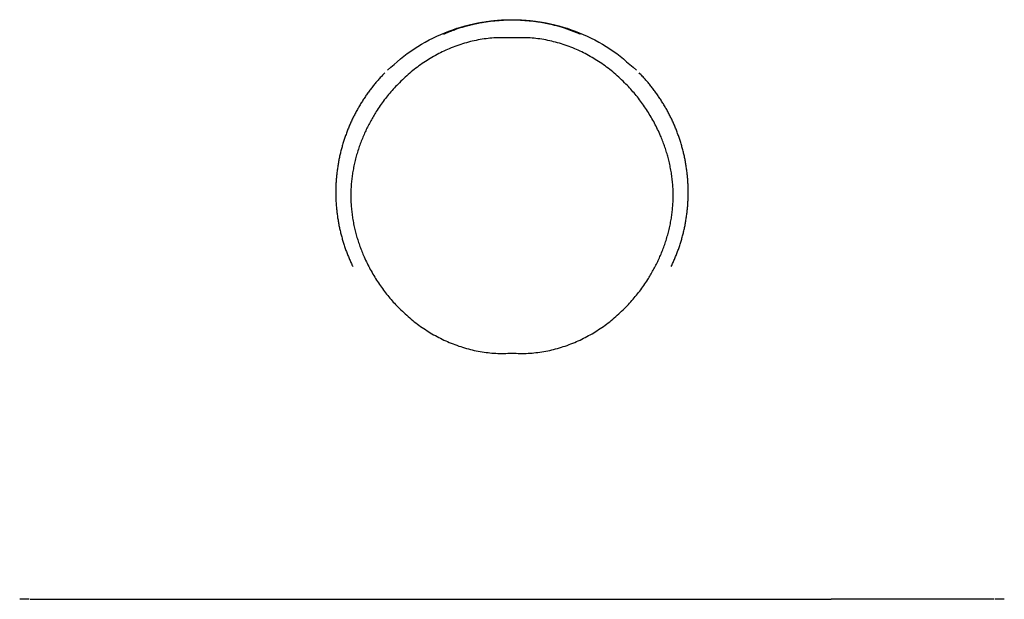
# Model space of a CAD drawing. Header units: millimetres. Extents: x 8 to 724, y 12 to 519.
# Tile 18 of 19: x 332 to 422, y 343 to 396. Entities that reach past the tile are written whole.
import ezdxf

# ---------------------------------------------------------------- set-up
doc = ezdxf.new("R2010")
doc.units = ezdxf.units.MM

msp = doc.modelspace()

# ---------------------------------------------------------------- linework, layer by layer
at = {"color": 7, "linetype": 'Continuous', "lineweight": 30}
msp.add_line((347.9073174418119, 343.4333152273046), (406.0927700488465, 343.4333152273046), dxfattribs=at)
for points in [[(365.6574464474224, 391.688454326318), (366.4420267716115, 392.3739046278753), (368.0111874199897, 393.7448052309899), (370.8271206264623, 395.1707958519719), (373.8491403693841, 396.1101219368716), (375.9497339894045, 396.2260663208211), (377.0000307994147, 396.2840385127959)], [(377.0000307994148, 396.2840385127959), (378.050327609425, 396.2260663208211), (380.1509212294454, 396.1101219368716), (383.1729409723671, 395.1707958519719), (385.9888741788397, 393.74480523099), (387.5580348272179, 392.3739046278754), (388.342615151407, 391.6884543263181)]]:
    msp.add_open_spline(points, degree=3, dxfattribs=at)
for points, knots in [([(370.7715484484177, 394.9773123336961), (370.8605783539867, 395.0159625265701), (370.977839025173, 395.0668684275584), (371.1245078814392, 395.1273539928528), (371.2099314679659, 395.1620661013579), (371.2953998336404, 395.1961853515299), (371.3808982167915, 395.2297355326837), (371.4664253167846, 395.2627126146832), (371.5904919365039, 395.3097100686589), (371.7532657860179, 395.3695375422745), (372.0073829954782, 395.4589681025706), (372.3142520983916, 395.5604076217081), (372.6616383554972, 395.6659189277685), (372.9956709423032, 395.7590791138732), (373.3160609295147, 395.8410814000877), (373.6356283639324, 395.915674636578), (373.9017944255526, 395.9719123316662), (374.1144319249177, 396.0133549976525), (374.273768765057, 396.0426830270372), (374.4331792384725, 396.0703063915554), (374.5926448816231, 396.0962291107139), (374.7521475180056, 396.1204554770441), (374.9835786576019, 396.1531477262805), (375.2871124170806, 396.1906495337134), (375.6495512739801, 396.2264632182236), (375.9981525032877, 396.252861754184), (376.3327471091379, 396.2707867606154), (376.6666470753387, 396.2819700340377), (376.8890171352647, 396.2833497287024), (377.0000307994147, 396.2840385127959)], [0, 0, 0, 0, 0.04570364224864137, 0.06019595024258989, 0.07465655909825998, 0.08908551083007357, 0.1034828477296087, 0.1178486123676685, 0.1321828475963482, 0.1658459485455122, 0.1993346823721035, 0.2587030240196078, 0.3175206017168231, 0.3695739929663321, 0.4211936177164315, 0.4723820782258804, 0.5231420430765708, 0.5484265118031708, 0.5736692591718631, 0.5988706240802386, 0.6240309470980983, 0.6491505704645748, 0.6742298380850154, 0.7331862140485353, 0.7919248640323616, 0.8441901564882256, 0.8962888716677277, 0.9482243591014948, 1, 1, 1, 1]), ([(377.0000307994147, 396.2840385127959), (377.1130692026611, 396.2833243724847), (377.339500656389, 396.2818938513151), (377.6795011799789, 396.270298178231), (378.0202133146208, 396.2517112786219), (378.3614681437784, 396.2253937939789), (378.7010506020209, 396.1916757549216), (379.0387914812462, 396.1506150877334), (379.3745302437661, 396.1023353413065), (379.7101200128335, 396.0465450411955), (380.0010500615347, 395.9915830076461), (380.2477847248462, 395.9404376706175), (380.4508141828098, 395.8955102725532), (380.6542276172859, 395.8476195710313), (380.8579787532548, 395.7967335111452), (381.0620199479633, 395.742820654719), (381.2663025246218, 395.685850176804), (381.4707771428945, 395.6257917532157), (381.7147340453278, 395.5504691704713), (381.9978836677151, 395.4574832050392), (382.3196156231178, 395.3439524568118), (382.6411507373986, 395.222441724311), (382.8791236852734, 395.1263971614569), (383.0348281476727, 395.0610639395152), (383.108785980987, 395.0295615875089), (383.1733723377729, 395.0017172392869), (383.2132287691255, 394.9842154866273), (383.228466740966, 394.9775241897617)], [0, 0, 0, 0, 0.05272102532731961, 0.1056074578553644, 0.1586628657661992, 0.2118907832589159, 0.2652947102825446, 0.3179197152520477, 0.3707210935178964, 0.4237020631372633, 0.4768658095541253, 0.5091212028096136, 0.5415494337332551, 0.5741511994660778, 0.6069271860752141, 0.6398780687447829, 0.6730045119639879, 0.7063071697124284, 0.7397866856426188, 0.7927555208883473, 0.8461650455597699, 0.9000176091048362, 0.954315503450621, 0.9668823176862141, 0.9794976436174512, 0.9921615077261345, 1, 1, 1, 1]), ([(377.0000307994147, 394.6248746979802), (376.5117924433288, 394.6391671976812), (375.5395767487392, 394.667627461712), (374.3297776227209, 394.5228727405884), (373.3795030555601, 394.3306878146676), (372.6715526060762, 394.1429522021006), (371.9692813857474, 393.9131046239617), (371.0705580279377, 393.5616667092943), (369.997575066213, 393.0427806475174), (368.7919450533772, 392.2954974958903), (367.6470571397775, 391.4255638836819), (366.9568080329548, 390.7540491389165), (366.6074899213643, 390.4142120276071)], [0, 0, 0, 0, 0.1260144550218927, 0.2509291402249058, 0.3135637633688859, 0.3765961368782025, 0.4402453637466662, 0.5047242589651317, 0.6264735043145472, 0.7487521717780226, 0.8728496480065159, 1, 1, 1, 1]), ([(387.3925716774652, 390.4142120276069), (387.0433962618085, 390.7539683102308), (386.353363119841, 391.4253875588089), (385.3949325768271, 392.1529060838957), (384.6018364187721, 392.6719353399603), (383.9920162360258, 393.0271802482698), (383.3656337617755, 393.3505471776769), (382.487514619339, 393.7483636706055), (381.3419549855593, 394.1619601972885), (379.9134486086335, 394.4945719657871), (378.4608564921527, 394.6674790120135), (377.4884226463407, 394.6391184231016), (377.0000307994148, 394.6248746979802)], [0, 0, 0, 0, 0.1271164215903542, 0.251204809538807, 0.3125164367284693, 0.3735390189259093, 0.434434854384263, 0.4953672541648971, 0.6234151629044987, 0.7490191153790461, 0.8739482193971, 1, 1, 1, 1]), ([(365.400784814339, 391.4351077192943), (365.3775541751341, 391.4114543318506), (365.307568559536, 391.3401951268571), (365.1928199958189, 391.2194677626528), (365.0564567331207, 391.0730608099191), (364.9220837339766, 390.9248944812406), (364.7895993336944, 390.7751082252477), (364.6590573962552, 390.6236947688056), (364.5304697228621, 390.4706864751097), (364.4038589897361, 390.3161054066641), (364.2792445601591, 390.1599767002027), (364.1566462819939, 390.0023249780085), (364.0360834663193, 389.8431753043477), (363.9175751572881, 389.6825529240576), (363.8011400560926, 389.5204833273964), (363.6867965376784, 389.3569922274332), (363.574562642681, 389.1921055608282), (363.4644560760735, 389.0258494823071), (363.3564942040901, 388.8582503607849), (363.250694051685, 388.6893347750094), (363.1470722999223, 388.5191295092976), (363.0456452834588, 388.3476615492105), (362.946428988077, 388.1749580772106), (362.8494390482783, 388.0010464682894), (362.7546907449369, 387.8259542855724), (362.6621990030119, 387.6497092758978), (362.5719783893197, 387.4723393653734), (362.4840431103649, 387.2938726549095), (362.3984070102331, 387.1143374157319), (362.3150835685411, 386.9337620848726), (362.2340858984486, 386.752175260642), (362.1554267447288, 386.5696056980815), (362.0791184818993, 386.3860823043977), (362.0051731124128, 386.2016341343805), (361.9336022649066, 386.0162903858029), (361.8644171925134, 385.8300803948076), (361.7976287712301, 385.643033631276), (361.7332474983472, 385.4551796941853), (361.6712834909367, 385.2665483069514), (361.6117464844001, 385.0771693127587), (361.5546458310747, 384.8870726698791), (361.4999904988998, 384.6962884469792), (361.4477890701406, 384.5048468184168), (361.3980497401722, 384.3127780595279), (361.3507803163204, 384.1201125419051), (361.3059882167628, 383.9268807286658), (361.263680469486, 383.7331131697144), (361.2238637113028, 383.5388404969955), (361.1865441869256, 383.3440934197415), (361.1517277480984, 383.148902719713), (361.1194198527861, 382.9532992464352), (361.0896255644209, 382.7573139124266), (361.062349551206, 382.5609776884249), (361.0375960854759, 382.3643215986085), (361.0153690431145, 382.1673767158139), (360.9956719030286, 381.9701741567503), (360.9785077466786, 381.7727450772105), (360.963879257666, 381.5751206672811), (360.9517887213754, 381.3773321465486), (360.9422380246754, 381.1794107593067), (360.9352286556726, 380.98138776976), (360.9307617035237, 380.7832944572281), (360.9288378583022, 380.5851621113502), (360.9294574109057, 380.3870220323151), (360.9326202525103, 380.1889055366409), (360.9383258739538, 379.9908439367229), (360.9465733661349, 379.7928685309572), (360.9573614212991, 379.5950105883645), (360.9706883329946, 379.397301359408), (360.9865519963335, 379.1997720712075), (361.0049499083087, 379.0024539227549), (361.0258791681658, 378.8053780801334), (361.0493364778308, 378.608575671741), (361.0753181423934, 378.4120777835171), (361.1038200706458, 378.2159154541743), (361.1348377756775, 378.0201196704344), (361.1683663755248, 377.8247213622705), (361.2044005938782, 377.6297513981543), (361.2429347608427, 377.4352405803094), (361.2839628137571, 377.2412196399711), (361.3274782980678, 377.0477192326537), (361.3734743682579, 376.8547699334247), (361.4219437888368, 376.6624022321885), (361.4728789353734, 376.4706465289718), (361.5262717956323, 376.2795331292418), (361.5821139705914, 376.0890922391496), (361.6403966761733, 375.8993539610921), (361.7011107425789, 375.7103482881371), (361.7642466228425, 375.5221051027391), (361.8297943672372, 375.3346541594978), (361.8977437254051, 375.1480251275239), (361.9680837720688, 374.9622474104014), (362.0408043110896, 374.7773507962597), (362.1158906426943, 374.5933630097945), (362.1933431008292, 374.4103188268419), (362.2731041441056, 374.228226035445), (362.3553304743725, 374.0471924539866), (362.4237296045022, 373.9005089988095), (362.4655553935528, 373.814571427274), (362.4783654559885, 373.7882511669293)], [0, 0, 0, 0, 0.005183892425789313, 0.01561721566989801, 0.02605019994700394, 0.03648284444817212, 0.04691514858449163, 0.05734711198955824, 0.06777873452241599, 0.07821001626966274, 0.08864095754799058, 0.09907155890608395, 0.1095018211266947, 0.1199317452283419, 0.1303613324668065, 0.1407905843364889, 0.1512195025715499, 0.161648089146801, 0.1720763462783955, 0.1825042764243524, 0.1929318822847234, 0.2033591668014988, 0.2137861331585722, 0.2242127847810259, 0.2346391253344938, 0.2450651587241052, 0.2554908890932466, 0.2659163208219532, 0.2763414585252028, 0.2867663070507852, 0.2971908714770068, 0.3076151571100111, 0.3180391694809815, 0.3284629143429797, 0.3388863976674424, 0.3493096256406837, 0.3597326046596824, 0.3701553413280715, 0.3805778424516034, 0.3910001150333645, 0.4014221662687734, 0.411844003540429, 0.422265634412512, 0.4326870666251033, 0.443108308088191, 0.4535293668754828, 0.4639502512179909, 0.4743709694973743, 0.4847915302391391, 0.4952119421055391, 0.5056322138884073, 0.5160523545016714, 0.5264723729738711, 0.5368922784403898, 0.5473120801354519, 0.5577317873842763, 0.5681514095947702, 0.5785709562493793, 0.5889904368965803, 0.5994098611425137, 0.6098292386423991, 0.6202485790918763, 0.6306678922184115, 0.6410871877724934, 0.6515064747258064, 0.6619257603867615, 0.6723450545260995, 0.6827643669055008, 0.693183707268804, 0.7036030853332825, 0.7140225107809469, 0.7244419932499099, 0.7348615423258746, 0.7452811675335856, 0.7557008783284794, 0.7661206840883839, 0.7765405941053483, 0.7869606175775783, 0.797380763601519, 0.8078010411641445, 0.8182214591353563, 0.8286420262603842, 0.8390627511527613, 0.8494836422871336, 0.8599047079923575, 0.8703259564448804, 0.8807473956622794, 0.8911690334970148, 0.9015908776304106, 0.912012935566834, 0.9224352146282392, 0.9328577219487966, 0.9432804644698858, 0.9537034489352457, 0.964126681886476, 0.97455016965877, 0.984973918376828, 0.9953979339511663, 0.9999999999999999, 0.9999999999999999, 0.9999999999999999, 0.9999999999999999]), ([(389.6596511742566, 390.2364288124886), (389.618213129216, 390.2879806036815), (389.5350584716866, 390.3914307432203), (389.4076723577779, 390.544808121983), (389.2781823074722, 390.6970536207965), (389.1467116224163, 390.8476651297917), (389.0133105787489, 390.9966378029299), (388.878062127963, 391.1440092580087), (388.74071055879, 391.2894920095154), (388.6477951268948, 391.3865565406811), (388.6001639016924, 391.4346347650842), (388.5994927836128, 391.4353121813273)], [0, 0, 0, 0, 0.1240366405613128, 0.2489071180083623, 0.3737816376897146, 0.4986602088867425, 0.6235428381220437, 0.7484295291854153, 0.8733202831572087, 0.9982150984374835, 1, 1, 1, 1]), ([(366.6074899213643, 390.4142120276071), (366.4606159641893, 390.2600023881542), (366.1668227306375, 389.9515355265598), (365.7510187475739, 389.4664682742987), (365.3537352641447, 388.9653386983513), (364.9771117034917, 388.4469952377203), (364.6471351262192, 387.9519079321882), (364.3599883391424, 387.4850240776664), (364.1116359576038, 387.0502806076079), (363.8780399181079, 386.6086033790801), (363.6592034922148, 386.1599902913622), (363.4506064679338, 385.694374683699), (363.2540671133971, 385.2127160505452), (363.0717144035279, 384.7159508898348), (362.9083266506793, 384.2158087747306), (362.7639035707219, 383.7122913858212), (362.6379577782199, 383.2033600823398), (362.5327542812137, 382.6988452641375), (362.4479419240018, 382.2002474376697), (362.3830194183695, 381.7111287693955), (362.3369784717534, 381.2228917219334), (362.3081204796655, 380.7355380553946), (362.3045439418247, 380.4108544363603), (362.302758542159, 380.2487731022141)], [0, 0, 0, 0, 0.05611285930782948, 0.1122430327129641, 0.1684855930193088, 0.2249350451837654, 0.2815238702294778, 0.3258143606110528, 0.3699945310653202, 0.4141098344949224, 0.4582059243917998, 0.5023285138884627, 0.5494516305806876, 0.5962711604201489, 0.642845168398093, 0.6892326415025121, 0.7354932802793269, 0.7822459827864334, 0.8263078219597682, 0.8700564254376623, 0.9135490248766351, 0.9568438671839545, 1, 1, 1, 1]), ([(391.6973030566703, 380.248773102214), (391.6952938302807, 380.4206311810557), (391.6912680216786, 380.7649765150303), (391.6587968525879, 381.2818967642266), (391.6069952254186, 381.7998927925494), (391.5339517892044, 382.3189622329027), (391.4406846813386, 382.8362641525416), (391.3302300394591, 383.3393664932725), (391.2046372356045, 383.827086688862), (391.064932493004, 384.3010653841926), (390.9083241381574, 384.772190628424), (390.7348079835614, 385.240462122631), (390.5282681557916, 385.7452953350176), (390.2843619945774, 386.2833940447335), (389.9981451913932, 386.8507595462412), (389.6878927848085, 387.4071077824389), (389.3537228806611, 387.9522148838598), (388.9990129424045, 388.4812065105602), (388.6255936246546, 388.9923983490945), (388.2345655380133, 389.483787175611), (387.8255871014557, 389.9597688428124), (387.5369063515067, 390.2627349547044), (387.3925716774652, 390.4142120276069)], [0, 0, 0, 0, 0.04575924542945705, 0.09168601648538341, 0.137850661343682, 0.1843224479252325, 0.2311692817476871, 0.2776910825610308, 0.3213112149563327, 0.3650699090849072, 0.4090171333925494, 0.4532022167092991, 0.4976736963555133, 0.5537835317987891, 0.6098928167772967, 0.6660958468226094, 0.7224864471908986, 0.7790923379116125, 0.8345056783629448, 0.8897348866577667, 0.9448696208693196, 1, 1, 1, 1]), ([(391.5219011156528, 373.7881546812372), (391.5485028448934, 373.8435540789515), (391.6038051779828, 373.9587238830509), (391.6849452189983, 374.1349662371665), (391.7659844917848, 374.3165336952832), (391.8446324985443, 374.4991084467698), (391.9209437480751, 374.6826304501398), (391.9948883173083, 374.8670789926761), (392.0664593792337, 375.0524226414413), (392.1356443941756, 375.2386326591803), (392.2024328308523, 375.4256794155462), (392.2668140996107, 375.6135333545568), (392.3287781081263, 375.8021647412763), (392.3883151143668, 375.9915437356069), (392.4454157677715, 376.1816403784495), (392.5000710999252, 376.3724246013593), (392.55227252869, 376.563866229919), (392.602011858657, 376.7559349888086), (392.6492812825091, 376.9486005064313), (392.6940733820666, 377.1418323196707), (392.7363811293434, 377.3355998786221), (392.7761978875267, 377.5298725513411), (392.8135174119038, 377.7246196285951), (392.848333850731, 377.9198103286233), (392.8806417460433, 378.1154138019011), (392.9104360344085, 378.3113991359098), (392.9377120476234, 378.5077353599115), (392.9624655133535, 378.704391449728), (392.9846925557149, 378.9013363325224), (393.0043896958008, 379.0985388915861), (393.0215538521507, 379.2959679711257), (393.0361823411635, 379.4935923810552), (393.048272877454, 379.6913809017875), (393.057823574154, 379.8893022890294), (393.0648329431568, 380.087325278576), (393.0692998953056, 380.2854185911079), (393.0712237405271, 380.4835509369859), (393.0706041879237, 380.681691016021), (393.0674413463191, 380.8798075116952), (393.0617357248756, 381.0778691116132), (393.0534882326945, 381.2758445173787), (393.0427001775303, 381.4737024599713), (393.0293732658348, 381.6714116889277), (393.0135096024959, 381.868940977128), (392.9951116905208, 382.0662591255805), (392.9741824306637, 382.2633349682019), (392.9507251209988, 382.4601373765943), (392.9247434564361, 382.6566352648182), (392.8962415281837, 382.8527975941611), (392.8652238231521, 383.048593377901), (392.8316952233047, 383.2439916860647), (392.7956610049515, 383.4389616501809), (392.7571268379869, 383.6334724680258), (392.7160987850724, 383.8274934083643), (392.6725833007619, 384.0209938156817), (392.6265872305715, 384.2139431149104), (392.5781178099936, 384.4063108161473), (392.5271826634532, 384.598066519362), (392.4737898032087, 384.7891799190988), (392.4179476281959, 384.9796208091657), (392.3596649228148, 385.169359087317), (392.2989508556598, 385.3583647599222), (392.235814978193, 385.5466079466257), (392.1702672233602, 385.7340588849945), (392.1023179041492, 385.9206879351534), (392.0319777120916, 386.1064655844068), (391.9592577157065, 386.2913624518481), (391.8841693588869, 386.4753492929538), (391.806724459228, 386.6583970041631), (391.7269352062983, 386.8404766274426), (391.6448141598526, 387.0215593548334), (391.5603742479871, 387.2016165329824), (391.4736287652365, 387.3806196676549), (391.3845913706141, 387.5585404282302), (391.2932760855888, 387.7353506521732), (391.1996972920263, 387.9110223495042), (391.1038697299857, 388.0855277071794), (391.0058084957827, 388.2588390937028), (390.9055290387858, 388.4309290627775), (390.8030471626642, 388.6017703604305), (390.6983790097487, 388.7713359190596), (390.5915411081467, 388.9395989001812), (390.4825501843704, 389.1065325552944), (390.3714238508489, 389.2721107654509), (390.2581780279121, 389.4363060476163), (390.1428365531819, 389.5990970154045), (390.0253953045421, 389.7604405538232), (389.9059560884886, 389.9203756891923), (389.7842269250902, 390.0786359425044), (389.7020628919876, 390.1839565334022), (389.6599293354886, 390.2360846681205), (389.6596511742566, 390.2364288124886)], [0, 0, 0, 0, 0.01054313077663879, 0.02191811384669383, 0.03329278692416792, 0.04466715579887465, 0.05604122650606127, 0.06741500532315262, 0.07878849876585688, 0.09016171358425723, 0.1015346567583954, 0.1129073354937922, 0.1242797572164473, 0.1356519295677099, 0.1470238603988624, 0.1583955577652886, 0.1697670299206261, 0.1811382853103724, 0.1925093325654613, 0.2038801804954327, 0.2152508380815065, 0.2266213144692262, 0.2379916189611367, 0.2493617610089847, 0.260731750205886, 0.2721015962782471, 0.283471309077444, 0.2948408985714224, 0.3062103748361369, 0.3175797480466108, 0.3289490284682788, 0.3403182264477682, 0.3516873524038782, 0.3630564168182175, 0.3744254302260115, 0.3857944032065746, 0.3971633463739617, 0.4085322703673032, 0.4199011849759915, 0.431270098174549, 0.4426390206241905, 0.4540079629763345, 0.4653769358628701, 0.4767459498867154, 0.4881150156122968, 0.499484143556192, 0.5108533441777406, 0.5222226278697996, 0.5335920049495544, 0.5449614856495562, 0.5563310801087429, 0.5677007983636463, 0.5790706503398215, 0.590440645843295, 0.6018107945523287, 0.6131811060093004, 0.6245515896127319, 0.6359222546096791, 0.647293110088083, 0.6586641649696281, 0.6700354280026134, 0.6814069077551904, 0.6927786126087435, 0.7041505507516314, 0.7155227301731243, 0.7268951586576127, 0.7382678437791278, 0.7496407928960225, 0.7610140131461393, 0.7723875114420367, 0.7837612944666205, 0.7951353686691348, 0.8065097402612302, 0.8178844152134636, 0.8292593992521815, 0.8406346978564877, 0.8520103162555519, 0.8633862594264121, 0.874762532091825, 0.8861391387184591, 0.8975160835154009, 0.9088933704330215, 0.9202710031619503, 0.9316489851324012, 0.9430273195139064, 0.9544060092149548, 0.9657850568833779, 0.9771644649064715, 0.9885442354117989, 0.9999243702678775, 1, 1, 1, 1]), ([(362.302758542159, 380.2487731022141), (362.3047677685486, 380.0769150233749), (362.3087935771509, 379.7325696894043), (362.3412647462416, 379.2156494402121), (362.3930663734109, 378.69765341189), (362.4661098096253, 378.1785839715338), (362.5593769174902, 377.6612820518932), (362.6698315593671, 377.1581797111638), (362.7954243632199, 376.670459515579), (362.9351291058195, 376.1964808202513), (363.0917374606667, 375.7253555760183), (363.265253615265, 375.2570840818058), (363.4717934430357, 374.7522508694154), (363.7156996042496, 374.2141521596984), (364.0019164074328, 373.6467866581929), (364.312168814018, 373.0904384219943), (364.6463387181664, 372.5453313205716), (365.0010486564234, 372.0163396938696), (365.3744679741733, 371.5051478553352), (365.7654960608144, 371.0137590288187), (366.1744744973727, 370.5377773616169), (366.4631552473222, 370.2348112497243), (366.6074899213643, 370.0833341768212)], [0, 0, 0, 0, 0.04575924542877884, 0.0916860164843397, 0.137850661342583, 0.1843224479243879, 0.2311692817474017, 0.2776910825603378, 0.3213112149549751, 0.3650699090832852, 0.4090171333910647, 0.4532022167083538, 0.4976736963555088, 0.5537835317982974, 0.609892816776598, 0.666095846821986, 0.7224864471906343, 0.779092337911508, 0.8345056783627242, 0.8897348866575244, 0.9448696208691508, 1, 1, 1, 1]), ([(387.3925716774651, 370.0833341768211), (387.5394456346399, 370.2375438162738), (387.8332388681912, 370.5460106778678), (388.2490428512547, 371.0310779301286), (388.646326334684, 371.5322075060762), (389.0229498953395, 372.0505509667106), (389.3529264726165, 372.5456382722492), (389.6400732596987, 373.0125221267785), (389.8884256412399, 373.4472655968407), (390.1220216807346, 373.8889428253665), (390.3408581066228, 374.3375559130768), (390.5494551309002, 374.80317152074), (390.7459944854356, 375.2848301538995), (390.9283471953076, 375.78159531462), (391.0917349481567, 376.2817374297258), (391.2361580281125, 376.7852548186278), (391.3621038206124, 377.2941861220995), (391.4673073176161, 377.7987009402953), (391.5521196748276, 378.2972987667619), (391.6170421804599, 378.7864174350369), (391.663083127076, 379.2746544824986), (391.6919411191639, 379.7620081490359), (391.6955176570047, 380.0866917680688), (391.6973030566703, 380.248773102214)], [0, 0, 0, 0, 0.05611285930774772, 0.1122430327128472, 0.1684855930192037, 0.2249350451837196, 0.2815238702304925, 0.3258143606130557, 0.3699945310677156, 0.4141098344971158, 0.4582059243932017, 0.5023285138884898, 0.5494516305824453, 0.5962711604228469, 0.6428451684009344, 0.6892326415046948, 0.7354932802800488, 0.7822459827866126, 0.8263078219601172, 0.870056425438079, 0.9135490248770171, 0.9568438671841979, 1, 1, 1, 1]), ([(366.6074899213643, 370.0833341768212), (366.9566653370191, 369.7435778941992), (367.6466984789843, 369.0721586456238), (368.6051290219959, 368.3446401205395), (369.3982251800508, 367.8256108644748), (370.0080453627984, 367.4703659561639), (370.6344278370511, 367.1469990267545), (371.5125469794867, 366.7491825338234), (372.6581066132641, 366.3355860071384), (374.0866129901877, 366.00297423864), (375.5392051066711, 365.830067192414), (376.5116389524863, 365.8584277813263), (377.0000307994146, 365.872671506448)], [0, 0, 0, 0, 0.1271164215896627, 0.2512048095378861, 0.3125164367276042, 0.3735390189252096, 0.4344348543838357, 0.4953672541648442, 0.6234151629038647, 0.7490191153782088, 0.8739482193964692, 1, 1, 1, 1]), ([(377.0000307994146, 365.872671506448), (377.4882691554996, 365.8583790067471), (378.4604848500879, 365.8299187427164), (379.6702839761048, 365.9746734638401), (380.6205585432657, 366.1668583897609), (381.3285089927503, 366.3545940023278), (382.0307802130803, 366.5844415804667), (382.9295035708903, 366.935879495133), (384.0024865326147, 367.4547655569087), (385.2081165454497, 368.2020487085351), (386.3530044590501, 369.0719823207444), (387.0432535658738, 369.7434970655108), (387.3925716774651, 370.0833341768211)], [0, 0, 0, 0, 0.1260144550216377, 0.2509291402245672, 0.3135637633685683, 0.3765961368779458, 0.4402453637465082, 0.504724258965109, 0.6264735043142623, 0.7487521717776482, 0.8728496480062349, 1, 1, 1, 1]), ([(332.976214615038, 343.4333152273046), (332.9606629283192, 343.4333152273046), (332.9013923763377, 343.4333152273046), (332.8082386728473, 343.4333152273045), (332.6967716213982, 343.4333152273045), (332.5955142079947, 343.4333152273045), (332.5036558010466, 343.4333152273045), (332.4214159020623, 343.4333152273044), (332.3507567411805, 343.4333152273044), (332.2907867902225, 343.4333152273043), (332.240629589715, 343.4333152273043), (332.1985168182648, 343.4333152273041), (332.1644749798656, 343.4333152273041), (332.138411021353, 343.433315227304), (332.1206792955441, 343.433315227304), (332.1109238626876, 343.4333152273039), (332.1107019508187, 343.4333152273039), (332.1106082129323, 343.4333152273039)], [0, 0, 0, 0, 0.02647817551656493, 0.1009135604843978, 0.175334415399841, 0.2497425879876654, 0.32413991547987, 0.3985282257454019, 0.4729093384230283, 0.5410872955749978, 0.6092621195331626, 0.6774351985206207, 0.7456079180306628, 0.8137816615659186, 0.8819578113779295, 0.9501377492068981, 1, 1, 1, 1]), ([(333.06017451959, 343.4333152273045), (333.0789396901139, 343.4333152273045), (333.1164395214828, 343.4333152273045), (333.1843676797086, 343.4333152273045), (333.2607787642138, 343.4333152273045), (333.3465116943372, 343.4333152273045), (333.4413421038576, 343.4333152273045), (333.5453289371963, 343.4333152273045), (333.6583787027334, 343.4333152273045), (333.7822028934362, 343.4333152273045), (333.9171155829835, 343.4333152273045), (334.0635224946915, 343.4333152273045), (334.2193415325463, 343.4333152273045), (334.3845731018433, 343.4333152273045), (334.5592165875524, 343.4333152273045), (334.7403617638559, 343.4333152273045), (334.9272363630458, 343.4333152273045), (335.1191466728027, 343.4333152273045), (335.3188692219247, 343.4333152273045), (335.5264036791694, 343.4333152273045), (335.7417500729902, 343.4333152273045), (335.9649071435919, 343.4333152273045), (336.195793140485, 343.4333152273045), (336.437787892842, 343.4333152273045), (336.690919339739, 343.4333152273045), (336.955286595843, 343.4333152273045), (337.226967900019, 343.4333152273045), (337.5059635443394, 343.4333152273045), (337.7922721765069, 343.4333152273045), (338.0813228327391, 343.4333152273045), (338.3723271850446, 343.4333152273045), (338.6645653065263, 343.4333152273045), (338.9623075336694, 343.4333152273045), (339.2655529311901, 343.4333152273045), (339.574301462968, 343.4333152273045), (339.8885520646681, 343.4333152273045), (340.208201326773, 343.4333152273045), (340.5378730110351, 343.4333152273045), (340.8773054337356, 343.4333152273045), (341.2263190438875, 343.4333152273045), (341.579654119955, 343.4333152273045), (341.9373105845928, 343.4333152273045), (342.2992871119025, 343.4333152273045), (342.6599323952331, 343.4333152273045), (343.0185180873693, 343.4333152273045), (343.3743683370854, 343.4333152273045), (343.7326760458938, 343.4333152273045), (344.0934403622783, 343.4333152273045), (344.4566610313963, 343.4333152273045), (344.8223373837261, 343.4333152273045), (345.1904288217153, 343.4333152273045), (345.5662714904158, 343.4333152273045), (345.9493874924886, 343.4333152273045), (346.3393095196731, 343.4333152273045), (346.7300927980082, 343.4333152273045), (347.1217366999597, 343.4333152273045), (347.5142407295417, 343.4333152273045), (347.7762261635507, 343.4333152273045), (347.9073174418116, 343.4333152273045)], [0, 0, 0, 0, 0.01754288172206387, 0.03505724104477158, 0.05255403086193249, 0.07004423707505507, 0.08753885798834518, 0.1050488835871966, 0.1225852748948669, 0.140121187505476, 0.1584577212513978, 0.1767720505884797, 0.1950767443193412, 0.2133843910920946, 0.2317075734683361, 0.2500588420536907, 0.267579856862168, 0.2850743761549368, 0.3025533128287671, 0.3200276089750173, 0.3375082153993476, 0.355006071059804, 0.3725320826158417, 0.3900777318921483, 0.4084243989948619, 0.4267451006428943, 0.4450523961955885, 0.4633588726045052, 0.4816771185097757, 0.500019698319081, 0.5175417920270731, 0.5350369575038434, 0.5525161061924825, 0.5699901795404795, 0.5874701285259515, 0.6049668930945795, 0.6224913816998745, 0.640037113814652, 0.6583838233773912, 0.6767041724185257, 0.6950107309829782, 0.7133160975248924, 0.7316328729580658, 0.749973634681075, 0.7675014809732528, 0.784999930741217, 0.8024798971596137, 0.8199523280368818, 0.8374281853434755, 0.8549184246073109, 0.8724339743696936, 0.8899798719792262, 0.9083316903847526, 0.9266606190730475, 0.9449792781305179, 0.9633003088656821, 0.9816363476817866, 1, 1, 1, 1]), ([(420.9398870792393, 343.4333152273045), (420.9211280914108, 343.4333152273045), (420.8836384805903, 343.4333152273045), (420.8157224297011, 343.4333152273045), (420.7393175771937, 343.4333152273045), (420.653584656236, 343.4333152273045), (420.5587483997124, 343.4333152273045), (420.4547489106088, 343.4333152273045), (420.3417207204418, 343.4333152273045), (420.217953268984, 343.4333152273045), (420.0831072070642, 343.4333152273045), (419.9367407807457, 343.4333152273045), (419.78092412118, 343.4333152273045), (419.6156579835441, 343.4333152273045), (419.4409408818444, 343.4333152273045), (419.2597880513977, 343.4333152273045), (419.0729623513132, 343.4333152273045), (418.8811489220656, 343.4333152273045), (418.681477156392, 343.4333152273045), (418.4739454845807, 343.4333152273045), (418.2585546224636, 343.4333152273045), (418.0353048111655, 343.4333152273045), (417.8043882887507, 343.4333152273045), (417.5624444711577, 343.4333152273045), (417.3094251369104, 343.4333152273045), (417.0451290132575, 343.4333152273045), (416.7734531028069, 343.4333152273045), (416.4943981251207, 343.4333152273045), (416.2079638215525, 343.4333152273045), (415.9188827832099, 343.4333152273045), (415.6279372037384, 343.4333152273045), (415.3358419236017, 343.4333152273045), (415.038174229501, 343.4333152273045), (414.7349336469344, 343.4333152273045), (414.4261207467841, 343.4333152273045), (414.1117359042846, 343.4333152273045), (413.7920330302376, 343.4333152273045), (413.4624147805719, 343.4333152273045), (413.1231285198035, 343.4333152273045), (412.7742075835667, 343.4333152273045), (412.4208802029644, 343.4333152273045), (412.0631470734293, 343.4333152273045), (411.7010086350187, 343.4333152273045), (411.3403140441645, 343.4333152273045), (410.9817895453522, 343.4333152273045), (410.6261100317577, 343.4333152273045), (410.267891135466, 343.4333152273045), (409.9071329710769, 343.4333152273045), (409.5438360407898, 343.4333152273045), (409.1780007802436, 343.4333152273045), (408.809801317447, 343.4333152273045), (408.4339373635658, 343.4333152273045), (408.0508959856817, 343.4333152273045), (407.6610257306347, 343.4333152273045), (407.270247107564, 343.4333152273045), (406.878560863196, 343.4333152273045), (406.4859674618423, 343.4333152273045), (406.2239067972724, 343.4333152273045), (406.0927700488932, 343.4333152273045)], [0, 0, 0, 0, 0.01753673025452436, 0.03504694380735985, 0.05254159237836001, 0.07003165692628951, 0.08752812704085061, 0.1050419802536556, 0.1225841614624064, 0.1401103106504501, 0.1584376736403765, 0.1767472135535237, 0.1950515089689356, 0.2133631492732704, 0.231694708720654, 0.2500587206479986, 0.2675674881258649, 0.2850537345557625, 0.3025283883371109, 0.3200023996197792, 0.3374867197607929, 0.3549922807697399, 0.3725299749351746, 0.3900668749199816, 0.4084043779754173, 0.4267202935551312, 0.4450271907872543, 0.4633376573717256, 0.4816642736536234, 0.500019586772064, 0.5175294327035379, 0.5350163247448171, 0.5524911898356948, 0.5699649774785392, 0.5874486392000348, 0.6049531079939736, 0.622489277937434, 0.6400262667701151, 0.6583638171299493, 0.6766793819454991, 0.6949855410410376, 0.7132948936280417, 0.73162003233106, 0.749973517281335, 0.7674891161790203, 0.7849792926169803, 0.8024549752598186, 0.819927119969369, 0.8374066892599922, 0.8549046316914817, 0.8724318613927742, 0.889974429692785, 0.908321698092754, 0.9266482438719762, 0.9449667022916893, 0.9632897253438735, 0.9816299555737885, 1, 1, 1, 1]), ([(421.8895238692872, 343.4333152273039), (421.8897453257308, 343.4333152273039), (421.8909151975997, 343.4333152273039), (421.8850740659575, 343.433315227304), (421.8708432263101, 343.433315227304), (421.8452473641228, 343.4333152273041), (421.8073297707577, 343.4333152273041), (421.7581658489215, 343.4333152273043), (421.69998978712, 343.4333152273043), (421.6341397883, 343.4333152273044), (421.5619082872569, 343.4333152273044), (421.4807798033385, 343.4333152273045), (421.3906945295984, 343.4333152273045), (421.2918848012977, 343.4333152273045), (421.1834909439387, 343.4333152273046), (421.0963313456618, 343.4333152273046), (421.0424203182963, 343.4333152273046), (421.0306708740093, 343.4333152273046)], [0, 0, 0, 0, 0.01598360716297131, 0.084435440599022, 0.1528827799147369, 0.2335488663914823, 0.314212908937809, 0.3948771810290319, 0.4755439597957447, 0.5475719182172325, 0.6196053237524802, 0.6916458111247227, 0.7636950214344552, 0.8357546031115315, 0.9078262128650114, 0.9799115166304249, 1, 1, 1, 1])]:
    msp.add_open_spline(points, degree=3, knots=knots, dxfattribs=at)

doc.saveas('drawing.dxf')
